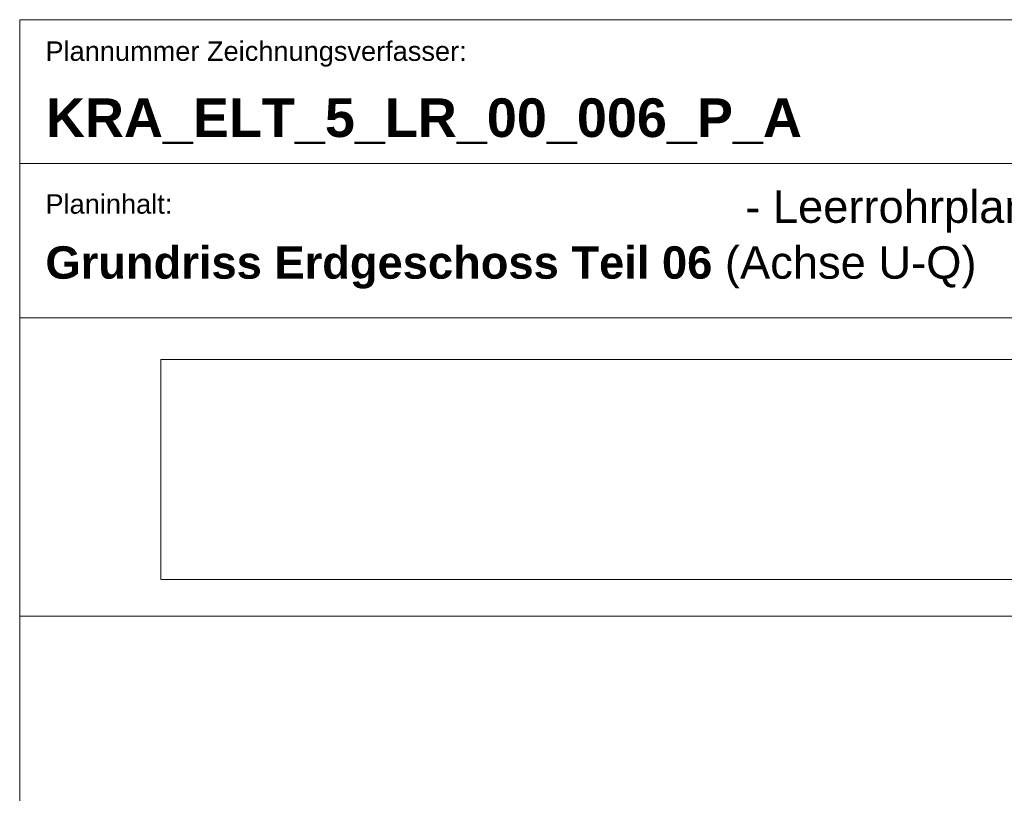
# Model space of a CAD drawing. Extents: x -720 to 300, y 62 to 1162.
# Tile 34 of 256: x 115 to 192, y 299 to 359. Entities that reach past the tile are written whole.
import ezdxf

# ---------------------------------------------------------------- set-up
doc = ezdxf.new("R2010")
doc.units = 0
for name, color, linetype, lineweight in [('iwb_Plankopf Linie', 7, 'Continuous', 13), ('iwb_Plankopf Text', 7, 'Continuous', 18), ('X_Bitmap', 7, 'Continuous', 5)]:
    doc.layers.add(name, color=color, linetype=linetype, lineweight=lineweight)
doc.styles.add('Plankopf', font='arial.ttf')
doc.styles.get("Standard").update_dxf_attribs({"font": 'ARIALN.TTF'})
picture_1 = doc.add_image_def('image1.jfif', size_in_pixel=(600, 81))

msp = doc.modelspace()

# ---------------------------------------------------------------- linework, layer by layer
at = {"layer": 'iwb_Plankopf Linie', "lineweight": 18, "ltscale": 0.18}
for p, q in [((115.353, 359.433), (115.353, 67.433)), ((295.353, 359.433), (115.353, 359.433))]:
    msp.add_line(p, q, dxfattribs=at)
at = {"layer": 'iwb_Plankopf Linie', "ltscale": 0.13}
for p, q in [((295.353, 348.273), (115.353, 348.273)), ((295.353, 336.273), (115.353, 336.273)), ((115.353, 313.112), (295.353, 313.112))]:
    msp.add_line(p, q, dxfattribs=at)

# ---------------------------------------------------------------- texts
at = {"layer": 'iwb_Plankopf Text', "ltscale": 0.18, "style": 'Plankopf'}
for s, insert, char_height, attachment_point, line_spacing_factor in [('Plannummer Zeichnungsverfasser:', (117.353, 357.746), 1.51, 1, 0.970891), ('Planinhalt:', (117.353, 345.878), 1.51045, 1, 0.970891), ('\\fArial|b1|i0|c0|p34;Grundriss Erdgeschoss Teil 06\\fArial|b0|i0|c0|p34; (Achse U-Q)', (117.353, 340.191), 2.51722, 4, 0.996218)]:
    msp.add_mtext(s, dxfattribs=dict(at, insert=insert, char_height=char_height, attachment_point=attachment_point, line_spacing_factor=line_spacing_factor))
at = {"layer": 'iwb_Plankopf Text', "ltscale": 0.18, "insert": (117.395, 353.323), "char_height": 3, "attachment_point": 1, "line_spacing_factor": 1.002}
msp.add_mtext('{\\fArial|b1|i0;KRA_ELT_5_LR_00_006_P_A}', dxfattribs=at)
at = {"layer": 'iwb_Plankopf Text', "ltscale": 0.18, "insert": (219.368, 344.536), "char_height": 2.51722, "width": 53.70062, "attachment_point": 6, "style": 'Plankopf'}
msp.add_mtext('- Leerrohrplanung (LR) - (ELT) ', dxfattribs=at)

# ---------------------------------------------------------------- pictures from other files: only their frames are drawn
at = {"layer": 'X_Bitmap', "ltscale": 0.13}
image = msp.add_image(picture_1, insert=(126.302, 315.964), size_in_units=(126.548, 17.084), dxfattribs=at)
image.dxf.flags = 7

doc.saveas('drawing.dxf')
